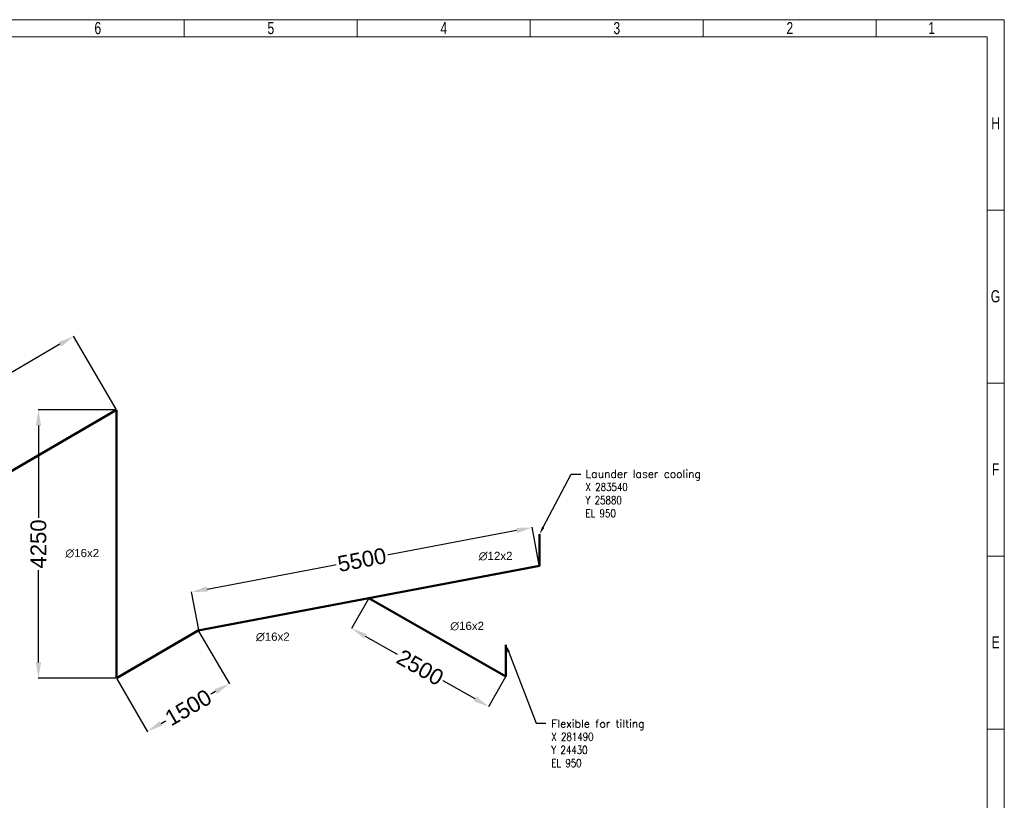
# Model space of a CAD drawing. Header units: millimetres. Extents: x 171540 to 202986, y -160244 to -137782.
# Tile 12 of 12: x 187396 to 202986, y -150141 to -137782. Entities that reach past the tile are written whole.
import ezdxf
from ezdxf import colors
from ezdxf.entities.mleader import LeaderData, LeaderLine
from ezdxf.math import Vec2, Vec3

# ---------------------------------------------------------------- set-up
doc = ezdxf.new("R2010")
doc.units = ezdxf.units.MM
doc.header["$LTSCALE"] = 0.25
doc.linetypes.add('HS_Solid', pattern=[0])
for name, color, linetype in [('Annotation', 7, 'Continuous'), ('COTAS', 136, 'Continuous'), ('Dimension', 1, 'Continuous')]:
    doc.layers.add(name, color=color, linetype=linetype)
doc.layers.add('Pipe Small Bore', color=30, linetype='Continuous', lineweight=50)
doc.styles.add('AdskIsoMetric', font='romans.shx')
doc.styles.add('MtXpl_Arial_Unicode_', font='ARIALUNI.ttf')
doc.styles.add('SLDTEXTSTYLE3', font='TXT', dxfattribs={"width": 0.75})
doc.styles.get("Standard").update_dxf_attribs({"font": 'arial.ttf'})
doc.dimstyles.new('AdskIsoMetric', dxfattribs={"dimtxt": 2.5, "dimasz": 2.5, "dimexe": 1, "dimexo": 2, "dimgap": 0.8, "dimtad": 1, "dimdec": 0, "dimrnd": 1, "dimzin": 0, "dimdsep": 46, "dimtxsty": 'AdskIsoMetric', "dimcen": 0, "dimclrt": 7, "dimadec": 0, "dimazin": 0, "dimtfac": 1, "dimtdec": 0, "dimtmove": 1, "dimatfit": 3, "dimfxl": 1, "dimtfill": 1, "dimfrac": 2, "dimtolj": 1, "dimtzin": 0, "dimarcsym": 0})

# ---------------------------------------------------------------- blocks, each defined once
blk = doc.blocks.new('*D119')
at = {"layer": 'Defpoints', "color": 0}
for p in [(188250, -142796), (188927, -143958), (178559, -150000)]:
    blk.add_point(p, dxfattribs=at)
at = {"layer": 'Dimension', "color": 0, "lineweight": -2}
for p, q in [((188922, -143949), (188247, -142791)), ((188034, -142922), (183465, -145584)), ((178098, -148712), (182667, -146049)), ((178554, -149991), (177879, -148833))]:
    blk.add_line(p, q, dxfattribs=at)
at = {"layer": 'Dimension', "color": 0}
for points in [[(188055, -142958), (188013, -142886), (188250, -142796)], [(178077, -148676), (178119, -148748), (177882, -148838)]]:
    blk.add_solid(points, dxfattribs=at)
at = {"layer": 'Dimension', "color": 7, "insert": (183066, -145817), "char_height": 250, "attachment_point": 5, "rotation": 30.2327, "bg_fill": 3, "box_fill_scale": 1.1, "bg_fill_color": 257, "bg_fill_transparency": 0}
blk.add_mtext('\\A1;12000', dxfattribs=at)
blk = doc.blocks.new('*D120')
at = {"layer": 'Defpoints', "color": 0}
for p in [(188927, -143958), (187693, -148208), (188927, -148208)]:
    blk.add_point(p, dxfattribs=at)
at = {"layer": 'Dimension', "color": 0, "lineweight": -2}
for p, q in [((188917, -143958), (187688, -143958)), ((187693, -144208), (187693, -145701)), ((187693, -147958), (187693, -146464)), ((188917, -148208), (187688, -148208))]:
    blk.add_line(p, q, dxfattribs=at)
at = {"layer": 'Dimension', "color": 0}
for points in [[(187735, -144208), (187652, -144208), (187693, -143958)], [(187652, -147958), (187735, -147958), (187693, -148208)]]:
    blk.add_solid(points, dxfattribs=at)
at = {"layer": 'Dimension', "color": 7, "insert": (187693, -146083), "char_height": 250, "attachment_point": 5, "rotation": 89.9998, "bg_fill": 3, "box_fill_scale": 1.1, "bg_fill_color": 257, "bg_fill_transparency": 0}
blk.add_mtext('\\A1;4250', dxfattribs=at)
blk = doc.blocks.new('*D121')
at = {"layer": 'Defpoints', "color": 0}
for p in [(190223, -147452), (188927, -148208), (190714, -148295)]:
    blk.add_point(p, dxfattribs=at)
at = {"layer": 'Dimension', "color": 0, "lineweight": -2}
for p, q in [((190228, -147461), (190716, -148299)), ((188932, -148216), (189421, -149055)), ((190498, -148421), (190381, -148489)), ((189634, -148924), (189751, -148856))]:
    blk.add_line(p, q, dxfattribs=at)
at = {"layer": 'Dimension', "color": 0}
for points in [[(190519, -148457), (190477, -148385), (190714, -148295)], [(189613, -148888), (189655, -148960), (189418, -149050)]]:
    blk.add_solid(points, dxfattribs=at)
at = {"layer": 'Dimension', "color": 7, "insert": (190066, -148673), "char_height": 250, "attachment_point": 5, "rotation": 30.2327, "bg_fill": 3, "box_fill_scale": 1.1, "bg_fill_color": 257, "bg_fill_transparency": 0}
blk.add_mtext('\\A1;1500', dxfattribs=at)
blk = doc.blocks.new('*D122')
at = {"layer": 'Defpoints', "color": 0}
for p in [(195511, -145823), (195626, -146430), (190234, -147450)]:
    blk.add_point(p, dxfattribs=at)
at = {"layer": 'Dimension', "color": 0, "lineweight": -2}
for p, q in [((195265, -145870), (193185, -146263)), ((195624, -146420), (195510, -145818)), ((190365, -146797), (192445, -146404)), ((190232, -147440), (190118, -146839))]:
    blk.add_line(p, q, dxfattribs=at)
at = {"layer": 'Dimension', "color": 0}
for points in [[(195273, -145911), (195258, -145829), (195511, -145823)], [(190357, -146756), (190372, -146838), (190119, -146844)]]:
    blk.add_solid(points, dxfattribs=at)
at = {"layer": 'Dimension', "color": 7, "insert": (192815, -146334), "char_height": 250, "attachment_point": 5, "rotation": 10.7187, "bg_fill": 3, "box_fill_scale": 1.1, "bg_fill_color": 257, "bg_fill_transparency": 0}
blk.add_mtext('\\A1;5500', dxfattribs=at)
blk = doc.blocks.new('*D123')
at = {"layer": 'Defpoints', "color": 0}
for p in [(192924, -146941), (195096, -148180), (194823, -148658)]:
    blk.add_point(p, dxfattribs=at)
at = {"layer": 'Dimension', "color": 0, "lineweight": -2}
for p, q in [((192919, -146950), (192649, -147423)), ((192869, -147543), (193408, -147851)), ((194606, -148534), (194066, -148227)), ((195091, -148189), (194820, -148663))]:
    blk.add_line(p, q, dxfattribs=at)
at = {"layer": 'Dimension', "color": 0}
for points in [[(192889, -147507), (192848, -147579), (192651, -147419)], [(194585, -148571), (194626, -148498), (194823, -148658)]]:
    blk.add_solid(points, dxfattribs=at)
at = {"layer": 'Dimension', "color": 7, "insert": (193737, -148039), "char_height": 250, "attachment_point": 5, "rotation": 330.2866, "bg_fill": 3, "box_fill_scale": 1.1, "bg_fill_color": 257, "bg_fill_transparency": 0}
blk.add_mtext('\\A1;2500', dxfattribs=at)
blk = doc.blocks.new('cajetin')
at = {"color": 7, "linetype": 'Continuous', "lineweight": 18}
for p, q in [((0, 615), (861, 615)), ((505.5, 607.5), (505.5, 615)), ((580.5, 607.5), (580.5, 615)), ((655.5, 607.5), (655.5, 615)), ((730.5, 607.5), (730.5, 615)), ((805.5, 607.5), (805.5, 615)), ((861, 615), (861, 0)), ((7.5, 607.5), (853.5, 607.5)), ((853.5, 607.5), (853.5, 7.5)), ((853.5, 532.5), (861, 532.5)), ((853.5, 457.5), (861, 457.5)), ((853.5, 382.5), (861, 382.5)), ((853.5, 307.5), (861, 307.5)), ((853.5, 307.5), (853.5, 307.5))]:
    blk.add_line(p, q, dxfattribs=at)
at = {"color": 7, "linetype": 'Continuous', "lineweight": 0, "char_height": 5.25, "attachment_point": 2, "style": 'SLDTEXTSTYLE3'}
for s, insert in [('6', (468.01, 613.99)), ('5', (543.01, 613.99)), ('4', (618.01, 613.99)), ('3', (693.01, 613.99)), ('2', (768.01, 613.99)), ('1', (829.51, 613.99)), ('H', (857.25, 572.74)), ('G', (857.18, 497.74)), ('F', (857.21, 422.74)), ('E', (857.24, 347.74))]:
    blk.add_mtext(s, dxfattribs=dict(at, insert=insert))
blk = doc.blocks.new('zw$69F0')
at = {"layer": 'Pipe Small Bore'}
for points in [[(1727, 0), (12095, 6042)], [(12095, 6042), (12095, 1792)], [(18794, 4070), (18794, 3570)], [(13391, 2547), (18794, 3570)], [(16092, 3059), (18263, 1820)], [(12095, 1792), (13391, 2547)], [(18263, 2320), (18263, 1820)]]:
    blk.add_lwpolyline(points, dxfattribs=at)
at = {"char_height": 125, "attachment_point": 1, "style": 'AdskIsoMetric'}
for s, insert in [('Launder laser cooling^J{\\W0.8;X 283540^JY 25880^JEL 950}', (19523, 5089)), ('Flexible for tilting^J{\\W0.8;X 281490^JY 24430^JEL 950}', (18981, 1135))]:
    blk.add_mtext_dynamic_manual_height_columns(s, width=199051.18, gutter_width=625, heights=[0], dxfattribs=dict(at, insert=insert))
at = {"layer": 'COTAS', "color": 7, "linetype": 'HS_Solid', "style": 'MtXpl_Arial_Unicode_'}
for s, p in [('∅16x2', (11287, 3708)), ('∅12x2', (17832, 3663)), ('∅16x2', (17381, 2555)), ('∅16x2', (14304, 2384))]:
    blk.add_text(s, height=130, dxfattribs=at).set_placement(p)
at = {"layer": 'Annotation'}
ml = blk.add_multileader_mtext('Standard', dxfattribs=at)
ml.set_content('')
ml.set_leader_properties()
ml.build(insert=Vec2(0, 0))
ml.multileader.update_dxf_attribs({"dogleg_length": 3.06, "arrow_head_size": 125})
ctx = ml.context
ctx.base_point, ctx.char_height, ctx.arrow_head_size, ctx.landing_gap_size, ctx.plane_origin = Vec3(19449, 5022), 200, 125, 100, Vec3(12718, -6692)
ctx.text_align_type = 2
notes = []
notes.append((ctx, [(0, (1, 1, 0), (19296, 5022), (1, 0), 153, [(0, [(18794, 4070)], 256, [])])]))
ctx.mtext, ml.multileader.dxf.content_type = None, 0
ml = blk.add_multileader_mtext('Standard', dxfattribs=at)
ml.set_content('')
ml.set_leader_properties()
ml.build(insert=Vec2(0, 0))
ml.multileader.update_dxf_attribs({"dogleg_length": 3.06, "arrow_head_size": 125})
ctx = ml.context
ctx.base_point, ctx.char_height, ctx.arrow_head_size, ctx.landing_gap_size, ctx.plane_origin = Vec3(18894, 1079), 200, 125, 100, Vec3(12299, -8670)
ctx.text_align_type = 2
notes.append((ctx, [(0, (1, 1, 0), (18741, 1079), (1, 0), 153, [(0, [(18263, 2320)], 256, [])])]))
ctx.mtext, ml.multileader.dxf.content_type = None, 0
for ctx, leaders in notes:
    for number, flags, end, landing, length, lines in leaders:
        leader = LeaderData()
        leader.index, (leader.has_last_leader_line, leader.has_dogleg_vector, leader.attachment_direction) = number, flags
        leader.last_leader_point, leader.dogleg_vector, leader.dogleg_length = Vec3(end), Vec3(landing), length
        for number, points, colour, breaks in lines:
            line = LeaderLine()
            line.index, line.vertices, line.color, line.breaks = number, Vec3.list(points), colors.encode_raw_color(colour), breaks
            leader.lines.append(line)
        ctx.leaders.append(leader)

msp = doc.modelspace()

# ---------------------------------------------------------------- block references
msp.add_blockref('zw$69F0', (176832.2, -149999.7))

# ---------------------------------------------------------------- next in the draw order: dimensions: what is measured, and where the dimension line sits
at = {"layer": 'Dimension'}
dim = msp.add_aligned_dim(p1=(178559.1, -149999.7), p2=(188926.9, -143957.6), distance=1344.8, dimstyle='AdskIsoMetric', override={"dimscale": 5, "dimtxt": 50, "dimasz": 50, "dimtad": 0, "dimrnd": 10, "dimtxsty": 'Standard', "dimtfill": 1, "dimtfillclr": 0}, dxfattribs=at)
dim.commit()
dim.dimension.update_dxf_attribs({"geometry": '*D119', "text_midpoint": (183065.9, -145816.7)})

# ---------------------------------------------------------------- next in the draw order: dimensions: what is measured, and where the dimension line sits
dim = msp.add_aligned_dim(p1=(188926.9, -143957.6), p2=(188926.9, -148207.6), distance=-1233.6, dimstyle='AdskIsoMetric', override={"dimscale": 5, "dimtxt": 50, "dimasz": 50, "dimtad": 0, "dimrnd": 10, "dimtxsty": 'Standard', "dimtfill": 1, "dimtfillclr": 0}, dxfattribs=at)
dim.commit()
dim.dimension.update_dxf_attribs({"geometry": '*D120', "text_midpoint": (187693.3, -146082.6)})

# ---------------------------------------------------------------- next in the draw order: dimensions: what is measured, and where the dimension line sits
dim = msp.add_aligned_dim(p1=(188926.9, -148207.6), p2=(190222.9, -147452.3), distance=-975.3, dimstyle='AdskIsoMetric', override={"dimscale": 5, "dimtxt": 50, "dimasz": 50, "dimtad": 0, "dimrnd": 10, "dimtxsty": 'Standard', "dimtfill": 1, "dimtfillclr": 0}, dxfattribs=at)
dim.commit()
dim.dimension.update_dxf_attribs({"geometry": '*D121', "text_midpoint": (190066, -148672.6)})

# ---------------------------------------------------------------- next in the draw order: dimensions: what is measured, and where the dimension line sits
dim = msp.add_aligned_dim(p1=(190233.8, -147450.2), p2=(195625.9, -146429.6), distance=617.1, text='5500', dimstyle='AdskIsoMetric', override={"dimscale": 5, "dimtxt": 50, "dimasz": 50, "dimtad": 0, "dimrnd": 10, "dimtxsty": 'Standard', "dimtfill": 1, "dimtfillclr": 0, "dimtolj": 1}, dxfattribs=at)
dim.commit()
dim.dimension.update_dxf_attribs({"geometry": '*D122', "text_midpoint": (192815.1, -146333.5)})

# ---------------------------------------------------------------- next in the draw order: dimensions: what is measured, and where the dimension line sits
dim = msp.add_aligned_dim(p1=(192924.4, -146940.9), p2=(195095.7, -148180.1), distance=-550.6, dimstyle='AdskIsoMetric', override={"dimscale": 5, "dimtxt": 50, "dimasz": 50, "dimtad": 0, "dimrnd": 10, "dimtxsty": 'Standard', "dimtfill": 1, "dimtfillclr": 0}, dxfattribs=at)
dim.commit()
dim.dimension.update_dxf_attribs({"geometry": '*D123', "text_midpoint": (193737.1, -148038.7)})

# ---------------------------------------------------------------- next in the draw order: block references
at = {"xscale": 36.5234375, "yscale": 36.5234375, "zscale": 36.5234375}
msp.add_blockref('cajetin', (171539.8, -160244.4), dxfattribs=at)

doc.saveas('drawing.dxf')
